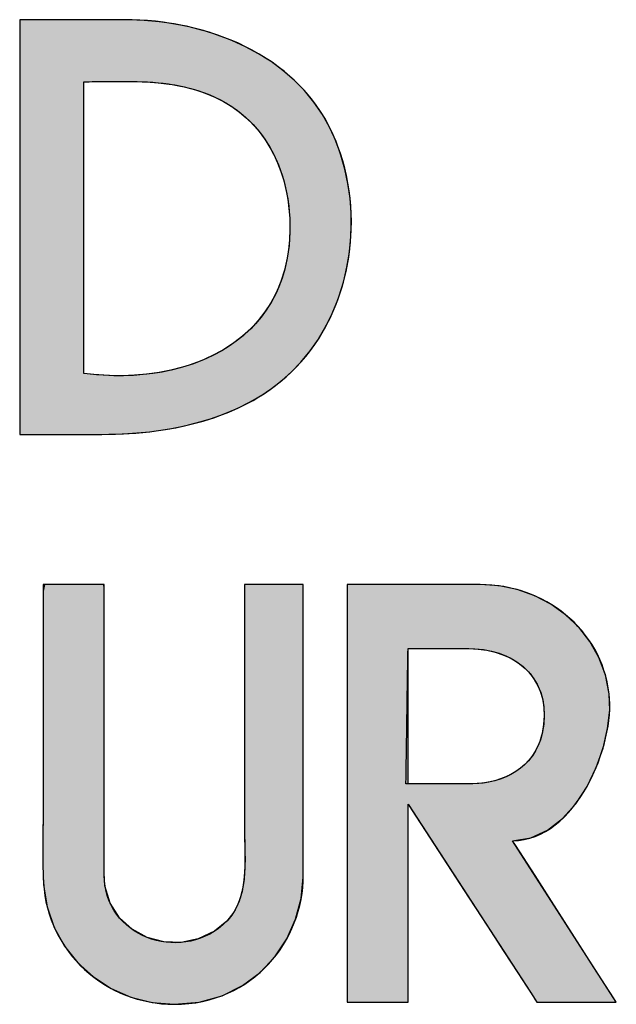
# Model space of a CAD drawing. Header units: inches. Extents: x 0 to 80.9, y 0 to 59.8.
# Tile 6 of 11: x 75.2 to 76.7, y 3.9 to 6.3. Entities that reach past the tile are written whole.
import ezdxf

# ---------------------------------------------------------------- set-up
doc = ezdxf.new("R2010")
doc.units = ezdxf.units.IN
doc.header["$MEASUREMENT"] = 0
doc.layers.add('Default', color=7, linetype='Continuous')

# ---------------------------------------------------------------- blocks, each defined once
blk = doc.blocks.new('block_2')
at = {"layer": 'Default', "linetype": 'Continuous'}
blk.add_hatch(color=7, dxfattribs=at).paths.add_polyline_path([(0.4834798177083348, 0.00689697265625), (0.4964097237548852, 0.0080530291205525), (0.5081535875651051, 0.0113479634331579), (0.518627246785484, 0.0165219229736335), (0.5277465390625, 0.023315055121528), (0.5354273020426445, 0.0314675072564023), (0.5415853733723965, 0.0407194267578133), (0.5461365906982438, 0.0508109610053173), (0.548996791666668, 0.0614822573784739), (0.5500818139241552, 0.0724734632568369), (0.5500895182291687, 0.0776792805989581), (0.550089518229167, 0.0905451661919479), (0.5500895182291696, 0.1097268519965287), (0.5500895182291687, 0.1328286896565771), (0.5500895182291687, 0.1574550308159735), (0.5500895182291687, 0.1812102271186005), (0.5500895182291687, 0.2016986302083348), (0.5500895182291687, 0.216524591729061), (0.5500895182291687, 0.223292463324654), (0.5493946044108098, 0.2234700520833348), (0.5469255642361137, 0.2234700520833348), (0.5431313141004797, 0.2234700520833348), (0.5384977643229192, 0.2234700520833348), (0.5335108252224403, 0.2234700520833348), (0.5286564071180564, 0.2234700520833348), (0.5244204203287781, 0.2234700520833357), (0.5212887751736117, 0.2234700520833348), (0.5197473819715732, 0.2234700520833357), (0.5196668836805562, 0.2134863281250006), (0.519666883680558, 0.1997587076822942), (0.5196668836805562, 0.1860310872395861), (0.519666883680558, 0.172303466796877), (0.5196668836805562, 0.1585758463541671), (0.519666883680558, 0.1448482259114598), (0.5196668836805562, 0.1311206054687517), (0.5196668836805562, 0.1173929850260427), (0.5196668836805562, 0.1036653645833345), (0.5197077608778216, 0.0950287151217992), (0.5198626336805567, 0.089115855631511), (0.5199815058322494, 0.08306780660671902), (0.519897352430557, 0.0769884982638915), (0.519443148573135, 0.0709818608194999), (0.5184518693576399, 0.0651518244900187), (0.5167564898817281, 0.0596023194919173), (0.5141899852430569, 0.0544372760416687), (0.5105853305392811, 0.0497606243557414), (0.5043185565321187, 0.0446408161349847), (0.4958858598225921, 0.0406123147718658), (0.4869692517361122, 0.0388180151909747), (0.4780042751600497, 0.0391332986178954), (0.4694264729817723, 0.0414335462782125), (0.4616713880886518, 0.0455941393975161), (0.4551745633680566, 0.0514904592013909), (0.4503715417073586, 0.05899788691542), (0.4476978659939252, 0.0679918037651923), (0.4472927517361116, 0.074566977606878), (0.4472927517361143, 0.0837700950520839), (0.4472927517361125, 0.1003779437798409), (0.4472927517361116, 0.1219948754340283), (0.4472927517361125, 0.1462252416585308), (0.4472927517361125, 0.170673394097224), (0.4472927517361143, 0.1929436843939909), (0.4472927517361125, 0.2106404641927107), (0.4472927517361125, 0.2213680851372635), (0.4471458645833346, 0.2234700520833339), (0.4453827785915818, 0.2234700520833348), (0.4420219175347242, 0.2234700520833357), (0.437565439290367, 0.2234700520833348), (0.4325155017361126, 0.2234700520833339), (0.4273742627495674, 0.2234700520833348), (0.4226438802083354, 0.2234700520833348), (0.4188265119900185, 0.2234700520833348), (0.4164243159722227, 0.2234700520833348), (0.4158528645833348, 0.2201088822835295), (0.4158528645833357, 0.2077851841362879), (0.4158528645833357, 0.1954623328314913), (0.4158528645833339, 0.1831402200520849), (0.4158528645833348, 0.170818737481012), (0.4158528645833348, 0.1584977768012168), (0.4158528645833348, 0.1461772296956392), (0.4158528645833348, 0.1338569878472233), (0.4158528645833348, 0.1215369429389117), (0.4158520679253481, 0.1106245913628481), (0.4158231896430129, 0.1060375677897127), (0.4157653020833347, 0.1014381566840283), (0.4156955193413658, 0.0968300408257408), (0.415630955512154, 0.0922169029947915), (0.4155887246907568, 0.0876024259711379), (0.4155859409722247, 0.0829902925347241), (0.4156397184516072, 0.0783841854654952), (0.4157671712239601, 0.0737877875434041), (0.4160327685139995, 0.0685506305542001), (0.4178820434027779, 0.0571586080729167), (0.4215577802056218, 0.0465634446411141), (0.4268820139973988, 0.0369102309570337), (0.4336767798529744, 0.0283440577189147), (0.4417641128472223, 0.0210100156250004), (0.4509660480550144, 0.0150531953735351), (0.4611046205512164, 0.0106186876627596), (0.4720018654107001, 0.0078515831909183)])
h = blk.add_hatch(color=7, dxfattribs=at)
edge = h.paths.add_edge_path()
edge.add_spline(control_points=[(0.6581353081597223, 0.0913153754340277), (0.6908094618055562, 0.0913153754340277), (0.7111952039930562, 0.1407606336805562), (0.7079535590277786, 0.1671481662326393), (0.7038845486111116, 0.2006903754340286), (0.6743435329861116, 0.2234700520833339), (0.6413302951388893, 0.2234700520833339)], knot_values=[0, 0, 0, 0, 0.5, 0.5, 0.5, 1, 1, 1, 1], degree=3, periodic=0)
edge.add_spline(control_points=[(0.6413302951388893, 0.2234700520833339), (0.6413302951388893, 0.2234700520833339), (0.5726453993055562, 0.2234700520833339), (0.5726453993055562, 0.2234700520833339)], knot_values=[0, 0, 0, 0, 1, 1, 1, 1], degree=3, periodic=0)
edge.add_spline(control_points=[(0.5726453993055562, 0.2234700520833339), (0.5726453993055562, 0.2234700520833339), (0.5726453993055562, 0.0079345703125), (0.5726453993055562, 0.0079345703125)], knot_values=[0, 0, 0, 0, 1, 1, 1, 1], degree=3, periodic=0)
edge.add_spline(control_points=[(0.5726453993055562, 0.0079345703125), (0.5726453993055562, 0.0079345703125), (0.6041259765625, 0.0079345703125), (0.6041259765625, 0.0079345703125)], knot_values=[0, 0, 0, 0, 1, 1, 1, 1], degree=3, periodic=0)
edge.add_spline(control_points=[(0.6041259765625, 0.0079345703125), (0.6041259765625, 0.0079345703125), (0.6041259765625, 0.1101752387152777), (0.6041259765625, 0.1101752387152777)], knot_values=[0, 0, 0, 0, 1, 1, 1, 1], degree=3, periodic=0)
edge.add_spline(control_points=[(0.6041259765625, 0.1101752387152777), (0.6041259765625, 0.1101752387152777), (0.6673177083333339, 0.0131089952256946), (0.6673177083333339, 0.0131089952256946)], knot_values=[0, 0, 0, 0, 1, 1, 1, 1], degree=3, periodic=0)
edge.add_spline(control_points=[(0.6673177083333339, 0.0131089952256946), (0.6673177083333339, 0.0131089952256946), (0.6706814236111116, 0.0079345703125), (0.6706814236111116, 0.0079345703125)], knot_values=[0, 0, 0, 0, 1, 1, 1, 1], degree=3, periodic=0)
edge.add_spline(control_points=[(0.6706814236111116, 0.0079345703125), (0.6706814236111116, 0.0079345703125), (0.7116427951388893, 0.0079345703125), (0.7116427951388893, 0.0079345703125)], knot_values=[0, 0, 0, 0, 1, 1, 1, 1], degree=3, periodic=0)
edge.add_spline(control_points=[(0.7116427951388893, 0.0079345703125), (0.7116427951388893, 0.0079345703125), (0.6581353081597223, 0.0913153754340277), (0.6581353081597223, 0.0913153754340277)], knot_values=[0, 0, 0, 0, 1, 1, 1, 1], degree=3, periodic=0)
edge = h.paths.add_edge_path()
edge.add_spline(control_points=[(0.6355523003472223, 0.1904161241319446), (0.6355523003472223, 0.1904161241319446), (0.6041259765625, 0.1904161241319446), (0.6041259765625, 0.1904161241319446)], knot_values=[0, 0, 0, 0, 1, 1, 1, 1], degree=3, periodic=0)
edge.add_spline(control_points=[(0.6041259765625, 0.1904161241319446), (0.6041259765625, 0.1904161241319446), (0.6041393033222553, 0.1437018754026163), (0.6041458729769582, 0.1206732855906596)], knot_values=[0, 0, 0, 0, 1, 1, 1, 1], degree=3, periodic=0)
edge.add_spline(control_points=[(0.6041458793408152, 0.1206732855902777), (0.6099165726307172, 0.1206732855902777), (0.6366102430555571, 0.1206732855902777), (0.6366102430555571, 0.1206732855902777)], knot_values=[0, 0, 0, 0, 1, 1, 1, 1], degree=3, periodic=0)
edge.add_spline(control_points=[(0.6366102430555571, 0.1206732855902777), (0.6534423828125, 0.1206732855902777), (0.6694471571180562, 0.1290622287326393), (0.6733262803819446, 0.14654541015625), (0.6733262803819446, 0.1465589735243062), (0.6733398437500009, 0.1465589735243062), (0.6733398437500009, 0.1465725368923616), (0.6791856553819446, 0.1730889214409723), (0.6612820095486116, 0.1904161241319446), (0.6355523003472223, 0.1904161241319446)], knot_values=[0, 0, 0, 0, 0.3333333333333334, 0.3333333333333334, 0.3333333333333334, 0.6666666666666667, 0.6666666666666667, 0.6666666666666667, 1, 1, 1, 1], degree=3, periodic=0)
at = {"layer": 'Default', "color": 7, "linetype": 'Continuous'}
for points in [[(0.4834798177, 0.0068969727), (0.4964097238, 0.008053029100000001), (0.5081535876, 0.0113479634), (0.5186272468, 0.016521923), (0.5277465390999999, 0.0233150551), (0.535427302, 0.0314675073), (0.5415853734, 0.0407194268), (0.5461365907, 0.05081096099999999), (0.5489967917, 0.0614822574), (0.5500818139, 0.0724734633), (0.5500895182, 0.0776792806), (0.5500895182, 0.09054516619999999), (0.5500895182, 0.109726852), (0.5500895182, 0.1328286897), (0.5500895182, 0.1574550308), (0.5500895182, 0.1812102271), (0.5500895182, 0.2016986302), (0.5500895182, 0.2165245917), (0.5500895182, 0.2232924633), (0.5493946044, 0.2234700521), (0.5469255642, 0.2234700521), (0.5431313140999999, 0.2234700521), (0.5384977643, 0.2234700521), (0.5335108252, 0.2234700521), (0.5286564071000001, 0.2234700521), (0.5244204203, 0.2234700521), (0.5212887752, 0.2234700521), (0.519747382, 0.2234700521), (0.5196668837, 0.2134863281), (0.5196668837, 0.1997587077), (0.5196668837, 0.1860310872), (0.5196668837, 0.1723034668), (0.5196668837, 0.1585758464), (0.5196668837, 0.1448482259), (0.5196668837, 0.1311206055), (0.5196668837, 0.117392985), (0.5196668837, 0.1036653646), (0.5197077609, 0.0950287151), (0.5198626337, 0.0891158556), (0.5199815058, 0.0830678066), (0.5198973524, 0.0769884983), (0.5194431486, 0.0709818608), (0.5184518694, 0.0651518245), (0.5167564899, 0.0596023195), (0.5141899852, 0.054437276), (0.5105853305, 0.0497606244), (0.5043185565, 0.0446408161), (0.4958858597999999, 0.0406123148), (0.4869692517, 0.0388180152), (0.4780042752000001, 0.0391332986), (0.469426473, 0.0414335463), (0.4616713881, 0.0455941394), (0.4551745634, 0.0514904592), (0.4503715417, 0.0589978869), (0.447697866, 0.0679918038), (0.4472927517, 0.0745669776), (0.4472927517, 0.0837700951), (0.4472927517, 0.1003779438), (0.4472927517, 0.1219948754), (0.4472927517, 0.1462252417), (0.4472927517, 0.1706733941), (0.4472927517, 0.1929436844), (0.4472927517, 0.2106404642), (0.4472927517, 0.2213680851), (0.4471458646, 0.2234700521), (0.4453827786, 0.2234700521), (0.4420219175, 0.2234700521), (0.4375654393, 0.2234700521), (0.4325155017, 0.2234700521), (0.4273742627, 0.2234700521), (0.4226438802, 0.2234700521), (0.418826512, 0.2234700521), (0.416424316, 0.2234700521), (0.4158528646, 0.2201088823), (0.4158528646, 0.2077851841), (0.4158528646, 0.1954623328), (0.4158528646, 0.1831402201), (0.4158528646, 0.1708187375), (0.4158528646, 0.1584977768), (0.4158528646, 0.1461772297), (0.4158528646, 0.1338569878), (0.4158528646, 0.1215369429), (0.4158520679, 0.1106245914), (0.4158231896, 0.1060375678), (0.4157653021, 0.1014381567), (0.4156955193, 0.0968300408), (0.4156309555, 0.092216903), (0.4155887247, 0.087602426), (0.415585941, 0.0829902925), (0.4156397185, 0.0783841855), (0.4157671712, 0.0737877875), (0.4160327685, 0.0685506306), (0.4178820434, 0.05715860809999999), (0.4215577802, 0.0465634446), (0.426882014, 0.036910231), (0.4336767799, 0.0283440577), (0.4417641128, 0.0210100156), (0.4509660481, 0.0150531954), (0.4611046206, 0.0106186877), (0.4720018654, 0.0078515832), (0.4834798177, 0.0068969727)], [(0.6581353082, 0.0913153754), (0.6675575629, 0.0927262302), (0.6761744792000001, 0.0966687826), (0.6839180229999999, 0.1027080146), (0.6907201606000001, 0.1104089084), (0.6965128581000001, 0.1193364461), (0.7012280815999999, 0.1290556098), (0.7047977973, 0.1391313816), (0.7071539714, 0.1491287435), (0.7082285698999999, 0.1586126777), (0.707953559, 0.1671481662), (0.7059906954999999, 0.1768759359), (0.7026315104, 0.1858858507), (0.6980080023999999, 0.1941058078), (0.6922521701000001, 0.2014637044), (0.6854960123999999, 0.2078874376), (0.6778715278, 0.2133049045), (0.6695107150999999, 0.2176440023), (0.6605455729, 0.220832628), (0.6511081, 0.2227986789), (0.6413302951, 0.2234700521), (0.6394071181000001, 0.2234700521), (0.634187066, 0.2234700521), (0.6264943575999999, 0.2234700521), (0.6171532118, 0.2234700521), (0.6069878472, 0.2234700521), (0.5968224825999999, 0.2234700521), (0.5874813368, 0.2234700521), (0.5797886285, 0.2234700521), (0.5745685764, 0.2234700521), (0.5726453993, 0.2234700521), (0.5726453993, 0.2174350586), (0.5726453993, 0.201054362), (0.5726453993, 0.176914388), (0.5726453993, 0.1476015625), (0.5726453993, 0.1157023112), (0.5726453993, 0.0838030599), (0.5726453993, 0.0544902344), (0.5726453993, 0.0303502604), (0.5726453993, 0.0139695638), (0.5726453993, 0.0079345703), (0.5735268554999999, 0.0079345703), (0.5759193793, 0.0079345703), (0.579445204, 0.0079345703), (0.5837265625, 0.0079345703), (0.5883856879, 0.0079345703), (0.5930448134, 0.0079345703), (0.5973261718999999, 0.0079345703), (0.6008519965, 0.0079345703), (0.6032445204, 0.0079345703), (0.6041259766, 0.0079345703), (0.6041259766, 0.010797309), (0.6041259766, 0.0185675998), (0.6041259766, 0.0300185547), (0.6041259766, 0.04392328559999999), (0.6041259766, 0.05905490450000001), (0.6041259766, 0.0741865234), (0.6041259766, 0.08809125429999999), (0.6041259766, 0.0995422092), (0.6041259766, 0.1073125), (0.6041259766, 0.1101752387), (0.6058953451, 0.1074573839), (0.6106979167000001, 0.1000803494), (0.6177753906, 0.0892089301), (0.6263694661, 0.07600792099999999), (0.6357218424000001, 0.061642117), (0.6450742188, 0.0472763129), (0.6536682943, 0.0340753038), (0.6607457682, 0.0232038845), (0.6655483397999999, 0.01582685), (0.6673177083, 0.0131089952), (0.6674118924, 0.0129641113), (0.6676675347, 0.012570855), (0.6680442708, 0.0119913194), (0.6685017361, 0.0112875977), (0.668999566, 0.0105217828), (0.6694973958, 0.0097559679), (0.6699548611, 0.0090522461), (0.6703315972, 0.008472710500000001), (0.6705872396, 0.0080794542), (0.6706814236, 0.0079345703), (0.6718283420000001, 0.0079345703), (0.6749414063, 0.0079345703), (0.6795290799, 0.0079345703), (0.6850998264, 0.0079345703), (0.6911621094, 0.0079345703), (0.6972243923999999, 0.0079345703), (0.7027951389, 0.0079345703), (0.7073828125, 0.0079345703), (0.7104958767, 0.0079345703), (0.7116427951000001, 0.0079345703), (0.7101445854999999, 0.0102692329), (0.7060780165, 0.016606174), (0.7000851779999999, 0.0259448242), (0.6928081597, 0.0372846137), (0.6848890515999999, 0.0496249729), (0.6769699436, 0.061965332), (0.6696929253, 0.0733051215), (0.6637000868, 0.0826437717), (0.6596335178, 0.0889807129), (0.6581353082, 0.0913153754)], [(0.6030544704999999, 0.1206732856), (0.6030655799, 0.1213963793), (0.6030970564, 0.123445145), (0.6031461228, 0.126638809), (0.6032100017, 0.1307965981), (0.6032859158, 0.1357377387), (0.6033710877, 0.1412814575), (0.60346274, 0.1472469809), (0.6035580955, 0.1534535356), (0.6036543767, 0.1597203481), (0.6037488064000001, 0.165866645), (0.6038386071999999, 0.1717116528), (0.6039210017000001, 0.1770745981), (0.6039932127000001, 0.1817747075), (0.6040524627, 0.1856312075), (0.6040959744, 0.1884633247), (0.6041209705, 0.1900902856), (0.6041631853, 0.1904161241), (0.6046971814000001, 0.1904161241), (0.6058013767, 0.1904161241), (0.6073943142, 0.1904161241), (0.6093945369, 0.1904161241), (0.6117205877, 0.1904161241), (0.6142910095, 0.1904161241), (0.6170243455, 0.1904161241), (0.6198391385, 0.1904161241), (0.6226539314, 0.1904161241), (0.6253872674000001, 0.1904161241), (0.6279576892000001, 0.1904161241), (0.63028374, 0.1904161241), (0.6322839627, 0.1904161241), (0.6338769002, 0.1904161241), (0.6349810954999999, 0.1904161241), (0.6355150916, 0.1904161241), (0.6386012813, 0.1903334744), (0.6430205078, 0.1899044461), (0.6472362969, 0.1891187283), (0.6512280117, 0.1879868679), (0.6549750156, 0.1865194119), (0.6584566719, 0.184726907), (0.6616523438, 0.1826199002), (0.6645413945, 0.1802089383), (0.6671031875, 0.1775045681), (0.6693170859, 0.1745173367), (0.6711624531, 0.1712577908), (0.6726186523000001, 0.1677364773), (0.6736650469, 0.1639639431), (0.674281, 0.1599507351), (0.674445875, 0.1557074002), (0.6741390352, 0.1512444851), (0.6733398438, 0.1465725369), (0.6733397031, 0.1465702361), (0.6733393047, 0.1465681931), (0.6733386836, 0.1465663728), (0.673337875, 0.14656474), (0.6733369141, 0.1465632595), (0.6733358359, 0.1465618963), (0.6733346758, 0.146560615), (0.6733334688, 0.1465593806), (0.67333225, 0.146558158), (0.6733310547, 0.1465569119), (0.673329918, 0.1465556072), (0.673328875, 0.1465542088), (0.6733279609, 0.1465526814), (0.6733272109, 0.14655099), (0.6733266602, 0.1465490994), (0.6733263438, 0.1465469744), (0.6730790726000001, 0.1455073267), (0.672168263, 0.1425236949), (0.6710150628, 0.1397352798), (0.6696341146, 0.1371411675), (0.6680400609, 0.1347404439), (0.6662475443, 0.1325321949), (0.6642712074, 0.1305155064), (0.6621256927, 0.1286894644), (0.6598256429, 0.1270531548), (0.6573857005, 0.1256056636), (0.6548205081, 0.1243460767), (0.6521447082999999, 0.12327348), (0.6493729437, 0.1223869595), (0.6465198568, 0.1216856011), (0.6436000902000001, 0.1211684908), (0.6406282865, 0.1208347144), (0.6376190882, 0.120683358), (0.6364534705, 0.1206732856), (0.6356706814, 0.1206732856), (0.6343080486, 0.1206732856), (0.6324525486, 0.1206732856), (0.6301911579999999, 0.1206732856), (0.6276108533, 0.1206732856), (0.6247986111, 0.1206732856), (0.621841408, 0.1206732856), (0.6188262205, 0.1206732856), (0.6158400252, 0.1206732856), (0.6129697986, 0.1206732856), (0.6103025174, 0.1206732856), (0.607925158, 0.1206732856), (0.6059246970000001, 0.1206732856), (0.6043881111, 0.1206732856), (0.6034023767, 0.1206732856), (0.6030544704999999, 0.1206732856)]]:
    blk.add_lwpolyline(points, close=True, dxfattribs=at)
for points, knots in [([(0.4158528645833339, 0.2234700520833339), (0.4158528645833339, 0.1861233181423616), (0.4158528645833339, 0.1487901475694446), (0.4158528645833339, 0.1114569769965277), (0.4158528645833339, 0.0975884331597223), (0.4151746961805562, 0.0834893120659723), (0.4159613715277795, 0.069620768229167), (0.4180636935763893, 0.0338609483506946), (0.447998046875, 0.00689697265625), (0.4834798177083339, 0.00689697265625)], [0, 0, 0, 0, 0.3333333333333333, 0.3333333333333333, 0.3333333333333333, 0.6666666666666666, 0.6666666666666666, 0.6666666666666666, 1, 1, 1, 1]), ([(0.5196668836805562, 0.2234700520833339), (0.5196668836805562, 0.1818712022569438), (0.5196668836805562, 0.1402723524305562), (0.5196668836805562, 0.09867350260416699), (0.5196668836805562, 0.0815904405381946), (0.5229356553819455, 0.060302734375), (0.5085584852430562, 0.0478244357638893), (0.4858940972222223, 0.0281507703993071), (0.4472927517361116, 0.0419040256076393), (0.4472927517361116, 0.0734795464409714)], [0, 0, 0, 0, 0.3333333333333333, 0.3333333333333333, 0.3333333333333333, 0.6666666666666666, 0.6666666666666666, 0.6666666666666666, 1, 1, 1, 1]), ([(0.6581353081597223, 0.0913153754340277), (0.6908094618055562, 0.0913153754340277), (0.7111952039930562, 0.1407606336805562), (0.7079535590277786, 0.1671481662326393), (0.7038845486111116, 0.2006903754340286), (0.6743435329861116, 0.2234700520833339), (0.6413302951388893, 0.2234700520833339)], [0, 0, 0, 0, 0.5, 0.5, 0.5, 1, 1, 1, 1]), ([(0.6355523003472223, 0.1904161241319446), (0.6612820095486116, 0.1904161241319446), (0.6791856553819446, 0.1730889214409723), (0.6733398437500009, 0.1465725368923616), (0.6733398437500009, 0.1465589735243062), (0.6733262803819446, 0.1465589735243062), (0.6733262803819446, 0.14654541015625), (0.6694471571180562, 0.1290622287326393), (0.6534423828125, 0.1206732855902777), (0.6366102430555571, 0.1206732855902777)], [0, 0, 0, 0, 0.3333333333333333, 0.3333333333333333, 0.3333333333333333, 0.6666666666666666, 0.6666666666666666, 0.6666666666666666, 1, 1, 1, 1])]:
    blk.add_open_spline(points, degree=3, knots=knots, dxfattribs=at)
for points in [[(0.4472927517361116, 0.2234700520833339), (0.4472927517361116, 0.2234700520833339), (0.4158528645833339, 0.2234700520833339), (0.4158528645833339, 0.2234700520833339)], [(0.4472927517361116, 0.0734795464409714), (0.4472927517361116, 0.0734795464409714), (0.4472927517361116, 0.2234700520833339), (0.4472927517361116, 0.2234700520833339)], [(0.550089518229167, 0.2234700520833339), (0.550089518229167, 0.2234700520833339), (0.5196668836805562, 0.2234700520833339), (0.5196668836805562, 0.2234700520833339)], [(0.550089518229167, 0.0734795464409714), (0.550089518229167, 0.0734795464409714), (0.550089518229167, 0.2234700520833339), (0.550089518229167, 0.2234700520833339)], [(0.6413302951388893, 0.2234700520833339), (0.6413302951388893, 0.2234700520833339), (0.5726453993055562, 0.2234700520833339), (0.5726453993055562, 0.2234700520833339)], [(0.5726453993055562, 0.2234700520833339), (0.5726453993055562, 0.2234700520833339), (0.5726453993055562, 0.0079345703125), (0.5726453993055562, 0.0079345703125)], [(0.6041458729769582, 0.1206732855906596), (0.6041393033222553, 0.1437018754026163), (0.6041259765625, 0.1904161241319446), (0.6041259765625, 0.1904161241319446)], [(0.6041259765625, 0.1904161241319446), (0.6041259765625, 0.1904161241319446), (0.6355523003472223, 0.1904161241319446), (0.6355523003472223, 0.1904161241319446)], [(0.6366102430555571, 0.1206732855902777), (0.6366102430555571, 0.1206732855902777), (0.6099165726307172, 0.1206732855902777), (0.6041458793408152, 0.1206732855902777)], [(0.6041259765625, 0.0079345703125), (0.6041259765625, 0.0079345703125), (0.6041259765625, 0.1101752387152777), (0.6041259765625, 0.1101752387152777)], [(0.6041259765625, 0.1101752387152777), (0.6041259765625, 0.1101752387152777), (0.6673177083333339, 0.0131089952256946), (0.6673177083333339, 0.0131089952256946)], [(0.7116427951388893, 0.0079345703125), (0.7116427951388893, 0.0079345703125), (0.6581353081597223, 0.0913153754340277), (0.6581353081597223, 0.0913153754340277)], [(0.4834798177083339, 0.00689697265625), (0.5243733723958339, 0.00689697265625), (0.550089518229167, 0.039937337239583), (0.550089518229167, 0.0734795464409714)], [(0.6673177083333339, 0.0131089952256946), (0.6673177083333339, 0.0131089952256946), (0.6706814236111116, 0.0079345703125), (0.6706814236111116, 0.0079345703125)], [(0.5726453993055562, 0.0079345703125), (0.5726453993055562, 0.0079345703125), (0.6041259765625, 0.0079345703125), (0.6041259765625, 0.0079345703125)], [(0.6706814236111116, 0.0079345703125), (0.6706814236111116, 0.0079345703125), (0.7116427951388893, 0.0079345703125), (0.7116427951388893, 0.0079345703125)]]:
    blk.add_open_spline(points, degree=3, dxfattribs=at)
blk = doc.blocks.new('Block1')
at = {"layer": 'Default', "linetype": 'Continuous'}
h = blk.add_hatch(color=7, dxfattribs=at)
h.paths.add_polyline_path([(2.641703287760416, 1.037753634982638), (2.646473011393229, 1.04354885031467), (2.650766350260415, 1.049706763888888), (2.654581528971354, 1.056187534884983), (2.657916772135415, 1.062951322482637), (2.660770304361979, 1.069958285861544), (2.663140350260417, 1.077168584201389), (2.665025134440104, 1.084542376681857), (2.666422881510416, 1.092039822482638), (2.667331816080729, 1.099621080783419), (2.667750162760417, 1.107246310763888), (2.667676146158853, 1.114875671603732), (2.667107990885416, 1.122469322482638), (2.666043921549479, 1.129987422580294), (2.664482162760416, 1.137390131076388), (2.662420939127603, 1.144637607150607), (2.659858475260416, 1.151690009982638), (2.656708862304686, 1.15866706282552), (2.652845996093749, 1.165551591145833), (2.648448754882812, 1.17195230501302), (2.643557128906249, 1.177875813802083), (2.638211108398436, 1.18332872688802), (2.632450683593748, 1.188317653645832), (2.626315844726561, 1.19284920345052), (2.619846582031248, 1.196929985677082), (2.613082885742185, 1.200566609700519), (2.606064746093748, 1.203765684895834), (2.598832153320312, 1.20653382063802), (2.591425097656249, 1.208877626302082), (2.583883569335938, 1.210803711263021), (2.576247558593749, 1.212318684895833), (2.568557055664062, 1.21342915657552), (2.560852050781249, 1.214141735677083), (2.553172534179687, 1.214463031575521), (2.550372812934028, 1.214484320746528), (2.549112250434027, 1.214484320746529), (2.546917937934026, 1.214484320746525), (2.543929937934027, 1.214484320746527), (2.540288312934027, 1.214484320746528), (2.536133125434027, 1.214484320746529), (2.531604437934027, 1.214484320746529), (2.526842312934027, 1.214484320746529), (2.521986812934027, 1.214484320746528), (2.517178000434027, 1.214484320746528), (2.512555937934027, 1.214484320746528), (2.508260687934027, 1.214484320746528), (2.504432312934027, 1.214484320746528), (2.501210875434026, 1.214484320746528), (2.498736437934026, 1.214484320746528), (2.497149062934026, 1.214484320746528), (2.496588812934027, 1.214484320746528), (2.496588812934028, 1.212266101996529), (2.496588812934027, 1.205981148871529), (2.496588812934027, 1.196184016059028), (2.496588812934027, 1.183429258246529), (2.496588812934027, 1.168271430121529), (2.496588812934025, 1.151265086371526), (2.496588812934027, 1.132964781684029), (2.496588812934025, 1.113925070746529), (2.496588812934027, 1.094700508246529), (2.496588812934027, 1.075845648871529), (2.496588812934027, 1.057915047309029), (2.496588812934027, 1.041463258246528), (2.496588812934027, 1.027044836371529), (2.496588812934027, 1.015214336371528), (2.496588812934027, 1.006526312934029), (2.496588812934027, 1.001535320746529), (2.496639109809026, 1.000535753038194), (2.497360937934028, 1.000535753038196), (2.498853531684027, 1.000535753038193), (2.501006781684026, 1.000535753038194), (2.503710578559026, 1.000535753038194), (2.506854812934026, 1.000535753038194), (2.510329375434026, 1.000535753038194), (2.514024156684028, 1.000535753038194), (2.517829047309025, 1.000535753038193), (2.521633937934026, 1.000535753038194), (2.525328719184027, 1.000535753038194), (2.528803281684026, 1.000535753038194), (2.531947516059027, 1.000535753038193), (2.534651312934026, 1.000535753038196), (2.536804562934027, 1.000535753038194), (2.538297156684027, 1.000535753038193), (2.539018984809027, 1.000535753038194), (2.543520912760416, 1.000577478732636), (2.550237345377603, 1.000803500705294), (2.556980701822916, 1.001239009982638), (2.563728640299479, 1.001899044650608), (2.570458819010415, 1.002798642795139), (2.577148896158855, 1.003952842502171), (2.583776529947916, 1.005376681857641), (2.590319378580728, 1.007085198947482), (2.596755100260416, 1.009093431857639), (2.603061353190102, 1.011416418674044), (2.609215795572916, 1.014069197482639), (2.615196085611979, 1.017066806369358), (2.620979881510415, 1.020424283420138), (2.626544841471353, 1.024156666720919), (2.631868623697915, 1.028278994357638), (2.636928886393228, 1.032806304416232)])
h.paths.add_polyline_path([(2.529629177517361, 1.1824951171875), (2.529629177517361, 1.181792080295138), (2.529629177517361, 1.179760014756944), (2.529629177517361, 1.176514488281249), (2.52962917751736, 1.172171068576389), (2.52962917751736, 1.166845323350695), (2.529629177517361, 1.1606528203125), (2.529629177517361, 1.153709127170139), (2.529629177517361, 1.146129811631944), (2.529629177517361, 1.13803044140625), (2.529629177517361, 1.129526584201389), (2.529629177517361, 1.120733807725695), (2.529629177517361, 1.1117676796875), (2.52962917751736, 1.102743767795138), (2.529629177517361, 1.093777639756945), (2.529629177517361, 1.08498486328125), (2.529629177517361, 1.076481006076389), (2.52962917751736, 1.068381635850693), (2.529629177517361, 1.0608023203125), (2.529629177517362, 1.053858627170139), (2.529629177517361, 1.047666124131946), (2.529629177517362, 1.042340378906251), (2.529629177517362, 1.03799695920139), (2.529629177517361, 1.034751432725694), (2.529629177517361, 1.0327193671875), (2.529629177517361, 1.032016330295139), (2.536276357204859, 1.031279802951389), (2.542886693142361, 1.030862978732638), (2.54943896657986, 1.03076700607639), (2.555911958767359, 1.030993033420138), (2.562284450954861, 1.031542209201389), (2.56853522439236, 1.032415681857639), (2.57464306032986, 1.033614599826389), (2.580586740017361, 1.035140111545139), (2.586345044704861, 1.036993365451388), (2.59189675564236, 1.039175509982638), (2.597220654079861, 1.041687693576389), (2.602295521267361, 1.044531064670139), (2.60710013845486, 1.047706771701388), (2.611613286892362, 1.05121596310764), (2.61581374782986, 1.055059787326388), (2.61968030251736, 1.059239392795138), (2.62319173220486, 1.063755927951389), (2.626326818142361, 1.068610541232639), (2.629064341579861, 1.073804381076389), (2.63138308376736, 1.079338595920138), (2.633261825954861, 1.08521433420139), (2.63467934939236, 1.091432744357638), (2.635614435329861, 1.097994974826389), (2.636045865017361, 1.104902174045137), (2.63595241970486, 1.112155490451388), (2.635742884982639, 1.115335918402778), (2.635426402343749, 1.118490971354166), (2.63500240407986, 1.121616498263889), (2.634470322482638, 1.124708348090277), (2.633829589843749, 1.127762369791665), (2.63307963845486, 1.130774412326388), (2.632219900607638, 1.133740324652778), (2.631249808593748, 1.136655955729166), (2.63016879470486, 1.139517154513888), (2.628976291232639, 1.142319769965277), (2.627671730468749, 1.145059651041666), (2.626254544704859, 1.147732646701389), (2.624724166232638, 1.150334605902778), (2.623080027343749, 1.152861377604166), (2.621321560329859, 1.155308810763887), (2.619448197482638, 1.157672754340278), (2.61745937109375, 1.159949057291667), (2.615354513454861, 1.162133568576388), (2.613133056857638, 1.164222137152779), (2.610794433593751, 1.166210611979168), (2.608338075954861, 1.168094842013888), (2.605763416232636, 1.169870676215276), (2.603069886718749, 1.171533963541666), (2.600256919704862, 1.17308055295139), (2.597323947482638, 1.174506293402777), (2.594686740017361, 1.1756603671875), (2.592045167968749, 1.176702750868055), (2.589399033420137, 1.177638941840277), (2.58674813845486, 1.178474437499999), (2.584092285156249, 1.179214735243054), (2.581431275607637, 1.179865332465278), (2.57876491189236, 1.1804317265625), (2.57609299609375, 1.180919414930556), (2.573415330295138, 1.181333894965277), (2.570731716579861, 1.181680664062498), (2.568041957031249, 1.181965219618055), (2.565345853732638, 1.182193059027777), (2.562643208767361, 1.182369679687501), (2.559933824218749, 1.182500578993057), (2.557217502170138, 1.182591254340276), (2.55449404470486, 1.182647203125), (2.551763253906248, 1.182673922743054), (2.549024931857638, 1.182676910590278), (2.54627888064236, 1.1826616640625), (2.543524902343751, 1.182633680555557), (2.540762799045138, 1.182598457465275), (2.53799237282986, 1.1825614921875), (2.535213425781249, 1.182528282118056), (2.532425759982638, 1.182504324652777)])
at = {"layer": 'Default', "color": 7, "linetype": 'Continuous'}
for points in [[(2.6417032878, 1.037753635), (2.6464730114, 1.0435488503), (2.6507663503, 1.0497067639), (2.654581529, 1.0561875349), (2.6579167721, 1.0629513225), (2.6607703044, 1.0699582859), (2.6631403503, 1.0771685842), (2.6650251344, 1.0845423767), (2.6664228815, 1.0920398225), (2.6673318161, 1.0996210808), (2.6677501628, 1.1072463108), (2.6676761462, 1.1148756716), (2.6671079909, 1.1224693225), (2.6660439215, 1.1299874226), (2.6644821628, 1.1373901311), (2.6624209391, 1.1446376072), (2.6598584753, 1.15169001), (2.6567088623, 1.1586670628), (2.6528459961, 1.1655515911), (2.6484487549, 1.171952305), (2.6435571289, 1.1778758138), (2.6382111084, 1.1833287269), (2.6324506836, 1.1883176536), (2.6263158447, 1.1928492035), (2.619846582, 1.1969299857), (2.6130828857, 1.2005666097), (2.6060647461, 1.2037656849), (2.5988321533, 1.2065338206), (2.5914250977, 1.2088776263), (2.5838835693, 1.2108037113), (2.5762475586, 1.2123186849), (2.5685570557, 1.2134291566), (2.5608520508, 1.2141417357), (2.5531725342, 1.2144630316), (2.5503728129, 1.2144843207), (2.5491122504, 1.2144843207), (2.5469179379, 1.2144843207), (2.5439299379, 1.2144843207), (2.5402883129, 1.2144843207), (2.5361331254, 1.2144843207), (2.5316044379, 1.2144843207), (2.5268423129, 1.2144843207), (2.5219868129, 1.2144843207), (2.5171780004, 1.2144843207), (2.5125559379, 1.2144843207), (2.5082606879, 1.2144843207), (2.5044323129, 1.2144843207), (2.5012108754, 1.2144843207), (2.4987364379, 1.2144843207), (2.4971490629, 1.2144843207), (2.4965888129, 1.2144843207), (2.4965888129, 1.212266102), (2.4965888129, 1.2059811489), (2.4965888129, 1.1961840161), (2.4965888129, 1.1834292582), (2.4965888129, 1.1682714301), (2.4965888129, 1.1512650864), (2.4965888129, 1.1329647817), (2.4965888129, 1.1139250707), (2.4965888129, 1.0947005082), (2.4965888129, 1.0758456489), (2.4965888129, 1.0579150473), (2.4965888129, 1.0414632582), (2.4965888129, 1.0270448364), (2.4965888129, 1.0152143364), (2.4965888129, 1.0065263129), (2.4965888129, 1.0015353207), (2.4966391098, 1.000535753), (2.4973609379, 1.000535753), (2.4988535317, 1.000535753), (2.5010067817, 1.000535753), (2.5037105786, 1.000535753), (2.5068548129, 1.000535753), (2.5103293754, 1.000535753), (2.5140241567, 1.000535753), (2.5178290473, 1.000535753), (2.5216339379, 1.000535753), (2.5253287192, 1.000535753), (2.5288032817, 1.000535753), (2.5319475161, 1.000535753), (2.5346513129, 1.000535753), (2.5368045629, 1.000535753), (2.5382971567, 1.000535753), (2.5390189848, 1.000535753), (2.5435209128, 1.0005774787), (2.5502373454, 1.0008035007), (2.5569807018, 1.00123901), (2.5637286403, 1.0018990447), (2.570458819, 1.0027986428), (2.5771488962, 1.0039528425), (2.5837765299, 1.0053766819), (2.5903193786, 1.0070851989), (2.5967551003, 1.0090934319), (2.6030613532, 1.0114164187), (2.6092157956, 1.0140691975), (2.6151960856, 1.0170668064), (2.6209798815, 1.0204242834), (2.6265448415, 1.0241566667), (2.6318686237, 1.0282789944), (2.6369288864, 1.0328063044), (2.6417032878, 1.037753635)], [(2.5296291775, 1.1824951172), (2.53242576, 1.1825043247), (2.5352134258, 1.1825282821), (2.5379923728, 1.1825614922), (2.540762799, 1.1825984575), (2.5435249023, 1.1826336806), (2.5462788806, 1.1826616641), (2.5490249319, 1.1826769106), (2.5517632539, 1.1826739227), (2.5544940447, 1.1826472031), (2.5572175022, 1.1825912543), (2.5599338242, 1.182500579), (2.5626432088, 1.1823696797), (2.5653458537, 1.182193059), (2.568041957, 1.1819652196), (2.5707317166, 1.1816806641), (2.5734153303, 1.181333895), (2.5760929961, 1.1809194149), (2.5787649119, 1.1804317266), (2.5814312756, 1.1798653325), (2.5840922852, 1.1792147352), (2.5867481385, 1.1784744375), (2.5893990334, 1.1776389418), (2.592045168, 1.1767027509), (2.59468674, 1.1756603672), (2.5973239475, 1.1745062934), (2.6002569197, 1.173080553), (2.6030698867, 1.1715339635), (2.6057634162, 1.1698706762), (2.608338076, 1.168094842), (2.6107944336, 1.166210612), (2.6131330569, 1.1642221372), (2.6153545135, 1.1621335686), (2.6174593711, 1.1599490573), (2.6194481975, 1.1576727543), (2.6213215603, 1.1553088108), (2.6230800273, 1.1528613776), (2.6247241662, 1.1503346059), (2.6262545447, 1.1477326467), (2.6276717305, 1.145059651), (2.6289762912, 1.14231977), (2.6301687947, 1.1395171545), (2.6312498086, 1.1366559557), (2.6322199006, 1.1337403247), (2.6330796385, 1.1307744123), (2.6338295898, 1.1277623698), (2.6344703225, 1.1247083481), (2.6350024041, 1.1216164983), (2.6354264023, 1.1184909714), (2.635742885, 1.1153359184), (2.6359524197, 1.1121554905), (2.636045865, 1.104902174), (2.6356144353, 1.0979949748), (2.6346793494, 1.0914327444), (2.633261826, 1.0852143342), (2.6313830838, 1.0793385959), (2.6290643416, 1.0738043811), (2.6263268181, 1.0686105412), (2.6231917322, 1.063755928), (2.6196803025, 1.0592393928), (2.6158137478, 1.0550597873), (2.6116132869, 1.0512159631), (2.6071001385, 1.0477067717), (2.6022955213, 1.0445310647), (2.5972206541, 1.0416876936), (2.5918967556, 1.03917551), (2.5863450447, 1.0369933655), (2.58058674, 1.0351401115), (2.5746430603, 1.0336145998), (2.5685352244, 1.0324156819), (2.562284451, 1.0315422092), (2.5559119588, 1.0309930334), (2.5494389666, 1.0307670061), (2.5428866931, 1.0308629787), (2.5362763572, 1.031279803), (2.5296291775, 1.0320163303), (2.5296291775, 1.0327193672), (2.5296291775, 1.0347514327), (2.5296291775, 1.0379969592), (2.5296291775, 1.0423403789), (2.5296291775, 1.0476661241), (2.5296291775, 1.0538586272), (2.5296291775, 1.0608023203), (2.5296291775, 1.0683816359), (2.5296291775, 1.0764810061), (2.5296291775, 1.0849848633), (2.5296291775, 1.0937776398), (2.5296291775, 1.1027437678), (2.5296291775, 1.1117676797), (2.5296291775, 1.1207338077), (2.5296291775, 1.1295265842), (2.5296291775, 1.1380304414), (2.5296291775, 1.1461298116), (2.5296291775, 1.1537091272), (2.5296291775, 1.1606528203), (2.5296291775, 1.1668453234), (2.5296291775, 1.1721710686), (2.5296291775, 1.1765144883), (2.5296291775, 1.1797600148), (2.5296291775, 1.1817920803), (2.5296291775, 1.1824951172)]]:
    blk.add_lwpolyline(points, close=True, dxfattribs=at)
for points in [[(2.550625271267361, 1.214484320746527), (2.550625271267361, 1.214484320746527), (2.496588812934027, 1.214484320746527), (2.496588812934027, 1.214484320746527)], [(2.496588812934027, 1.214484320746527), (2.496588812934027, 1.214484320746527), (2.496588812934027, 1.000535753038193), (2.496588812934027, 1.000535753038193)], [(2.529629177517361, 1.032016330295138), (2.529629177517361, 1.032016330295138), (2.529629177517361, 1.182495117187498), (2.529629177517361, 1.182495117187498)], [(2.539069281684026, 1.000535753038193), (2.576056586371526, 1.000535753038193), (2.616014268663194, 1.009073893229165), (2.641703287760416, 1.037753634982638)], [(2.496588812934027, 1.000535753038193), (2.496588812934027, 1.000535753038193), (2.539069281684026, 1.000535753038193), (2.539069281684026, 1.000535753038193)]]:
    blk.add_open_spline(points, degree=3, dxfattribs=at)
for points, knots in [([(2.641703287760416, 1.037753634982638), (2.66952175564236, 1.068868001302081), (2.675367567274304, 1.11861843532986), (2.657870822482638, 1.156263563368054), (2.639044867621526, 1.196777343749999), (2.593010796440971, 1.214484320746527), (2.550625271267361, 1.214484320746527)], [0, 0, 0, 0, 0.5, 0.5, 0.5, 1, 1, 1, 1]), ([(2.529629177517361, 1.182495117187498), (2.552971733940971, 1.182495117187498), (2.575364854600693, 1.184604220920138), (2.597323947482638, 1.174506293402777), (2.622266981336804, 1.163140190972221), (2.634650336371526, 1.138753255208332), (2.63595241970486, 1.112155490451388), (2.638977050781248, 1.050265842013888), (2.585116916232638, 1.024549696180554), (2.529629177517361, 1.032016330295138)], [0, 0, 0, 0, 0.3333333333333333, 0.3333333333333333, 0.3333333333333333, 0.6666666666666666, 0.6666666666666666, 0.6666666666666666, 1, 1, 1, 1])]:
    blk.add_open_spline(points, degree=3, knots=knots, dxfattribs=at)
at = {"layer": 'Default', "color": 7}
blk.add_blockref('block_2', (2.0929022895, 0.6995713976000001), dxfattribs=at)
blk = doc.blocks.new('Block13')
at = {"layer": 'Default', "color": 7}
blk.add_blockref('Block1', (0.0370558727, 0.0840912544), dxfattribs=at)
blk = doc.blocks.new('Block11')
at = {"layer": 'Default', "color": 7}
blk.add_blockref('Block13', (0, 0), dxfattribs=at)
blk = doc.blocks.new('Block10')
at = {"layer": 'Default', "color": 7}
blk.add_blockref('Block11', (0, 0), dxfattribs=at)
blk = doc.blocks.new('Block2')
at = {"layer": 'Default', "color": 7, "xscale": 15, "yscale": 15, "zscale": 15}
blk.add_blockref('Block10', (-52.7440254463, 0), dxfattribs=at)
blk = doc.blocks.new('Block222')
at = {"layer": 'Default', "color": 7}
blk.add_blockref('Block2', (106.578449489, -49.503259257), dxfattribs=at)

msp = doc.modelspace()

# ---------------------------------------------------------------- block references
at = {"layer": 'Default', "color": 7, "xscale": 0.325, "yscale": 0.325, "zscale": 0.325}
msp.add_blockref('Block222', (45.3678203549, 16.088822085), dxfattribs=at)

doc.saveas('drawing.dxf')
